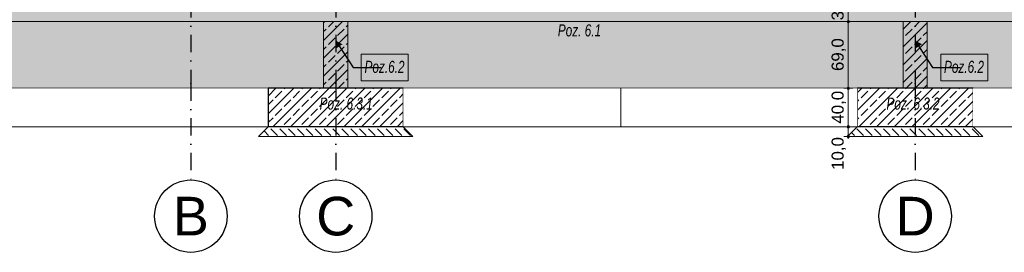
# Model space of a CAD drawing. Header units: millimetres. Extents: x 58537 to 97688, y -8921 to 14216.
# Tile 10 of 189: x 68733 to 78928, y -2750 to -340. Entities that reach past the tile are written whole.
import ezdxf
from ezdxf.enums import TextEntityAlignment as Align

# ---------------------------------------------------------------- set-up
doc = ezdxf.new("R2010")
doc.units = ezdxf.units.MM
doc.header["$MEASUREMENT"] = 0
for name, pattern in [('Kropki i Kreski', [360, 180, -90, 0, -90]), ('Przerywana', [240, 120, -120]), ('Wipeout_Contour', [1000, 0, -1000])]:
    doc.linetypes.add(name, pattern=pattern)
for name, color, linetype, lineweight, true_color in [('0_Nr_pióra__85', 7, 'Continuous', 13, 0x80c2ff), ('Nowe_A-Konstrukcja Opis_Nr_pióra__58', 7, 'Continuous', 13, 0xdf0000), ('Nowe_A-Osi_Nr_pióra__25', 7, 'Continuous', 25, 0x40a5ff), ('Nowe_A-Wymiary-Zewnętrzne_Nr_pióra__45', 7, 'Continuous', 15, 0x40a5ff), ('Nowe_A-Wymiary-Zewnętrzne_Nr_pióra__85', 7, 'Continuous', 13, 0x80c2ff)]:
    doc.layers.add(name, color=color, linetype=linetype, lineweight=lineweight, true_color=true_color)
for name, color, linetype, lineweight in [('Nowe_A-Hatch_Nr_pióra__1', 7, 'Continuous', 13), ('Nowe_A-Konstrukcja_Nr_pióra__1', 7, 'Continuous', 13), ('Nowe_A-Konstrukcja_Nr_pióra__104', 7, 'Continuous', 5), ('Nowe_A-Osi_Nr_pióra__6', 5, 'Continuous', 13), ('Nowe_A-Płyta-Grunt#1_Nr_pióra__89', 7, 'Continuous', 13), ('Nowe_A-Płyta-Grunt_Nr_pióra__49', 7, 'Continuous', 15), ('Nowe_A-Płyta-Grunt_Nr_pióra__9', 7, 'Continuous', 13), ('Nowe_A-Wymiary-Zewnętrzne_Nr_pióra__46', 5, 'Continuous', 15), ('Nowe_A-Ściany fundamentowe zewnętrzne_Nr_pióra__27', 7, 'Continuous', 25), ('Nowe_A-Ściany fundamentowe zewnętrzne_Nr_pióra__87', 7, 'Continuous', 13)]:
    doc.layers.add(name, color=color, linetype=linetype, lineweight=lineweight)
for name, color, linetype in [('Nowe_A-Osi', 7, 'Continuous'), ('Nowe_A-Płyta-Grunt', 7, 'Continuous'), ('Nowe_A-Płyta-Grunt#1', 7, 'Continuous'), ('Nowe_A-Wymiary-Zewnętrzne', 7, 'Continuous'), ('Nowe_A-Ściany fundamentowe zewnętrzne', 7, 'Continuous')]:
    doc.layers.add(name, color=color, linetype=linetype)
doc.styles.add('STYL_AUTOMATYCZNY_1', font='arial.ttf')
doc.styles.add('STYL_AUTOMATYCZNY_2', font='arial.ttf')
doc.styles.add('STYL_AUTOMATYCZNY_4', font='arial.ttf', dxfattribs={"width": 0.7})
doc.linetypes.add('EKD0', pattern='A,0,[1,SIM-WÄ™gliniec-PTW-05-08-2025- przekrĂłj C-C1.Shx,S=0.002778,R=0,X=0,Y=0],-0.35,0', length=0.35)
doc.dimstyles.new('STYL_AUTOMATYCZNY__1', dxfattribs={"dimtxt": 125, "dimasz": 47.5, "dimexe": 0.18, "dimexo": 20, "dimgap": 0, "dimtad": 1, "dimdec": 1, "dimlfac": 0.1, "dimzin": 0, "dimdsep": 46, "dimtxsty": 'STYL_AUTOMATYCZNY_2', "dimblk": 'ARROWHEAD_11', "dimblk1": 'ARROWHEAD_11', "dimblk2": 'ARROWHEAD_11', "dimcen": 0.09, "dimclrd": 256, "dimclre": 256, "dimclrt": 5, "dimadec": 1, "dimazin": 0, "dimtfac": 1, "dimtdec": 4, "dimtmove": 0, "dimatfit": 3, "dimfxl": 0, "dimtolj": 1, "dimtzin": 0, "dimarcsym": 0})
doc.dimstyles.new('STYL_AUTOMATYCZNY__3', dxfattribs={"dimtxt": 0.18, "dimasz": 76, "dimexe": 0.18, "dimexo": 0.0625, "dimgap": 0, "dimtad": 0, "dimtih": 1, "dimtoh": 1, "dimdec": 4, "dimzin": 0, "dimdsep": 46, "dimcen": 0.09, "dimadec": 0, "dimazin": 0, "dimtfac": 1, "dimtdec": 4, "dimtmove": 0, "dimatfit": 3, "dimldrblk": 'ARROWHEAD_16', "dimfxl": 0, "dimtolj": 1, "dimtzin": 0, "dimarcsym": 0})
pattern_1 = [(45, (0, 0), (-91.92388, 91.92388), []), (45, (-45.96, 45.96), (-91.92388, 91.92388), [97.5, -32.5])]
pattern_2 = [(315, (0, 0), (91.92388, 91.92388), [97.5, -32.5]), (315, (91.92, 0), (91.92388, 91.92388), [97.5, -32.5])]

# ---------------------------------------------------------------- blocks, each defined once
blk = doc.blocks.new('ElemPrzekroju_497')
at = {"layer": 'Nowe_A-Płyta-Grunt', "linetype": 'Continuous', "lineweight": 0, "true_color": 0x000000}
h = blk.add_hatch(dxfattribs=at)
h.set_pattern_fill('Beton_zbrojony', color=18, style=0, pattern_type=2)
h.set_pattern_definition(pattern_1)
h.paths.add_polyline_path([(65230, -360), (90780, -360), (90780, -210), (87595, -210), (87470, -210), (85630, -210), (85505, -210), (84140, -210), (83870, -210), (80500, -210), (80230, -210), (78140, -210), (77880, -210), (72130, -210), (71870, -210), (70505, -210), (70380, -210), (68540, -210), (68415, -210), (65230, -210)])
h = blk.add_hatch(dxfattribs=at)
h.set_pattern_fill('Piasek', color=18, style=0, pattern_type=2)
h.set_pattern_definition([(45, (0, 175), (-55.68466, 55.68466), [0, -52.5, 0, -78.75]), (110, (175, 175), (74.000794, 26.934086), [0, -38.5, 0, -66.5])])
h.paths.add_polyline_path([(65230, -1050), (90780, -1050), (90780, -360), (65230, -360)])
at = {"layer": 'Nowe_A-Płyta-Grunt_Nr_pióra__49', "color": 7, "linetype": 'Continuous', "lineweight": 15}
for p, q in [((71305, -1050), (65705, -1050)), ((77405, -1050), (72705, -1050)), ((80065, -1050), (78605, -1050))]:
    blk.add_line(p, q, dxfattribs=at)
at = {"layer": 'Nowe_A-Płyta-Grunt_Nr_pióra__9', "color": 7, "linetype": 'Continuous', "lineweight": 13}
blk.add_line((90780, -360), (65230, -360), dxfattribs=at)
blk = doc.blocks.new('ElemPrzekroju_500')
at = {"color": 254, "linetype": 'Wipeout_Contour', "lineweight": 0, "ltscale": 274067.149265}
blk.add_wipeout([(65705, -1050), (65705, -1450), (71305, -1450), (71305, -1050)], dxfattribs=at).dxf.layer = 'Nowe_A-Ściany fundamentowe zewnętrzne'
at = {"layer": 'Nowe_A-Ściany fundamentowe zewnętrzne_Nr_pióra__87', "color": 7, "linetype": 'Continuous', "lineweight": 13}
blk.add_line((71305, -1450), (65705, -1450), dxfattribs=at)
blk = doc.blocks.new('ElemPrzekroju_504')
at = {"layer": 'Nowe_A-Ściany fundamentowe zewnętrzne', "linetype": 'Continuous', "lineweight": 0, "true_color": 0x000000}
h = blk.add_hatch(dxfattribs=at)
h.set_pattern_fill('Beton_zbrojony', color=18, style=0, pattern_type=2)
h.set_pattern_definition(pattern_1)
h.paths.add_polyline_path([(71305, -1050), (71305, -1450), (72705, -1450), (72705, -1050)])
at = {"layer": 'Nowe_A-Ściany fundamentowe zewnętrzne_Nr_pióra__27', "color": 7, "linetype": 'Continuous', "lineweight": 25}
for p, q in [((71305, -1050), (71305, -1450)), ((72705, -1050), (71305, -1050)), ((72705, -1050), (72705, -1450)), ((72705, -1450), (71305, -1450))]:
    blk.add_line(p, q, dxfattribs=at)
blk = doc.blocks.new('ElemPrzekroju_505')
at = {"layer": 'Nowe_A-Ściany fundamentowe zewnętrzne', "linetype": 'Continuous', "lineweight": 0, "true_color": 0x000000}
h = blk.add_hatch(dxfattribs=at)
h.set_pattern_fill('Beton_zbrojony', color=18, style=0, pattern_type=2)
h.set_pattern_definition(pattern_1)
h.paths.add_polyline_path([(78605, -1050), (77405, -1050), (77405, -1450), (78605, -1450)])
at = {"layer": 'Nowe_A-Ściany fundamentowe zewnętrzne_Nr_pióra__27', "color": 7, "linetype": 'Continuous', "lineweight": 25}
for p, q in [((77405, -1050), (77405, -1450)), ((78605, -1050), (77405, -1050)), ((78605, -1050), (78605, -1450)), ((78605, -1450), (77405, -1450))]:
    blk.add_line(p, q, dxfattribs=at)
blk = doc.blocks.new('ElemPrzekroju_507')
at = {"color": 254, "linetype": 'Wipeout_Contour', "lineweight": 0, "ltscale": 304765.555026}
blk.add_wipeout([(74957, -1050), (74957, -1450), (77405, -1450), (77405, -1050)], dxfattribs=at).dxf.layer = 'Nowe_A-Płyta-Grunt#1'
at = {"layer": 'Nowe_A-Płyta-Grunt#1_Nr_pióra__89', "color": 7, "linetype": 'Continuous', "lineweight": 13}
blk.add_line((74957, -1450), (77405, -1450), dxfattribs=at)
blk = doc.blocks.new('ElemPrzekroju_509')
at = {"color": 254, "linetype": 'Wipeout_Contour', "lineweight": 0, "ltscale": 317380.67996}
blk.add_wipeout([(80065, -1450), (80065, -1050), (78605, -1050), (78605, -1450)], dxfattribs=at).dxf.layer = 'Nowe_A-Ściany fundamentowe zewnętrzne'
at = {"layer": 'Nowe_A-Ściany fundamentowe zewnętrzne_Nr_pióra__87', "color": 7, "linetype": 'Continuous', "lineweight": 13}
blk.add_line((80065, -1450), (78605, -1450), dxfattribs=at)
blk = doc.blocks.new('ElemPrzekroju_809')
at = {"color": 254, "linetype": 'Wipeout_Contour', "lineweight": 0, "ltscale": 295366.893049}
blk.add_wipeout([(72705, -1450), (74957, -1450), (74957, -1050), (72705, -1050)], dxfattribs=at).dxf.layer = 'Nowe_A-Ściany fundamentowe zewnętrzne'
at = {"layer": 'Nowe_A-Ściany fundamentowe zewnętrzne_Nr_pióra__87', "color": 7, "linetype": 'Continuous', "lineweight": 13}
for q in [(74957, -1050), (72705, -1450)]:
    blk.add_line((74957, -1450), q, dxfattribs=at)
blk = doc.blocks.new('Standardowy znacznik osi[2]', base_point=(70505, 13466))
at = {"layer": 'Nowe_A-Osi_Nr_pióra__25', "color": 161, "linetype": 'Kropki i Kreski', "lineweight": 25, "true_color": 0x40a5ff}
for p, q in [((70505, 12466), (70505, -1000)), ((70505, -1000), (70505, -2000))]:
    blk.add_line(p, q, dxfattribs=at)
at = {"layer": 'Nowe_A-Osi_Nr_pióra__25', "color": 161, "linetype": 'Continuous', "lineweight": 25, "true_color": 0x40a5ff}
blk.add_circle((70505, -2375), 375, dxfattribs=at)
at = {"layer": 'Nowe_A-Osi_Nr_pióra__25', "color": 161, "linetype": 'Kropki i Kreski', "lineweight": 25, "true_color": 0x40a5ff}
blk.add_point((70505, -1000), dxfattribs=at)
blk.add_point((70505, -1000), dxfattribs=at)
at = {"layer": 'Nowe_A-Osi_Nr_pióra__6', "color": 5, "lineweight": 13, "style": 'STYL_AUTOMATYCZNY_1'}
for tag, p in [('AC_MarkerText_1_0', (70505, 14041)), ('AC_MarkerText_1_1', (70505, -2175))]:
    blk.add_attdef(tag, text='', height=400, rotation=360, dxfattribs=at).set_placement(p, align=Align.TOP_CENTER)
blk = doc.blocks.new('Standardowy znacznik osi[3]', base_point=(72005, 13466))
at = {"layer": 'Nowe_A-Osi_Nr_pióra__25', "color": 161, "linetype": 'Kropki i Kreski', "lineweight": 25, "true_color": 0x40a5ff}
for p, q in [((72005, 12466), (72005, -1000)), ((72005, -1000), (72005, -2000))]:
    blk.add_line(p, q, dxfattribs=at)
at = {"layer": 'Nowe_A-Osi_Nr_pióra__25', "color": 161, "linetype": 'Continuous', "lineweight": 25, "true_color": 0x40a5ff}
blk.add_circle((72005, -2375), 375, dxfattribs=at)
at = {"layer": 'Nowe_A-Osi_Nr_pióra__25', "color": 161, "linetype": 'Kropki i Kreski', "lineweight": 25, "true_color": 0x40a5ff}
blk.add_point((72005, -1000), dxfattribs=at)
blk.add_point((72005, -1000), dxfattribs=at)
at = {"layer": 'Nowe_A-Osi_Nr_pióra__6', "color": 5, "lineweight": 13, "style": 'STYL_AUTOMATYCZNY_1'}
for tag, p in [('AC_MarkerText_1_0', (72005, 14041)), ('AC_MarkerText_1_1', (72005, -2175))]:
    blk.add_attdef(tag, text='', height=400, rotation=360, dxfattribs=at).set_placement(p, align=Align.TOP_CENTER)
blk = doc.blocks.new('Standardowy znacznik osi[4]', base_point=(78005, 13466))
at = {"layer": 'Nowe_A-Osi_Nr_pióra__25', "color": 161, "linetype": 'Kropki i Kreski', "lineweight": 25, "true_color": 0x40a5ff}
for p, q in [((78005, 12466), (78005, -1000)), ((78005, -1000), (78005, -2000))]:
    blk.add_line(p, q, dxfattribs=at)
at = {"layer": 'Nowe_A-Osi_Nr_pióra__25', "color": 161, "linetype": 'Continuous', "lineweight": 25, "true_color": 0x40a5ff}
blk.add_circle((78005, -2375), 375, dxfattribs=at)
at = {"layer": 'Nowe_A-Osi_Nr_pióra__25', "color": 161, "linetype": 'Kropki i Kreski', "lineweight": 25, "true_color": 0x40a5ff}
blk.add_point((78005, -1000), dxfattribs=at)
blk.add_point((78005, -1000), dxfattribs=at)
at = {"layer": 'Nowe_A-Osi_Nr_pióra__6', "color": 5, "lineweight": 13, "style": 'STYL_AUTOMATYCZNY_1'}
for tag, p in [('AC_MarkerText_1_0', (78005, 14041)), ('AC_MarkerText_1_1', (78005, -2175))]:
    blk.add_attdef(tag, text='', height=400, rotation=360, dxfattribs=at).set_placement(p, align=Align.TOP_CENTER)
blk = doc.blocks.new('*D1007')
at = {"layer": 'Nowe_A-Wymiary-Zewnętrzne_Nr_pióra__45', "linetype": 'Continuous', "lineweight": 15, "true_color": 0x40a5ff}
for points in [[(93174, -1450), (93174, -1455), (93177, -1459), (93181, -1462), (93186, -1462), (93191, -1462), (93195, -1459), (93198, -1455), (93199, -1450), (93198, -1445), (93195, -1441), (93191, -1438), (93186, -1437), (93181, -1438), (93177, -1441), (93174, -1445)], [(93174, -1550), (93174, -1555), (93177, -1559), (93181, -1562), (93186, -1563), (93191, -1562), (93195, -1559), (93198, -1555), (93199, -1550), (93198, -1545), (93195, -1541), (93191, -1538), (93186, -1538), (93181, -1538), (93177, -1541), (93174, -1545)]]:
    blk.add_hatch(color=161, dxfattribs=at).paths.add_polyline_path(points)
at = {"layer": 'Nowe_A-Wymiary-Zewnętrzne_Nr_pióra__45', "color": 161, "linetype": 'Continuous', "lineweight": 15, "true_color": 0x40a5ff}
blk.add_circle((93186, -1550), 12.5, dxfattribs=at)
at = {"layer": 'Nowe_A-Wymiary-Zewnętrzne_Nr_pióra__85', "color": 151, "linetype": 'Continuous', "lineweight": 13, "true_color": 0x80c2ff}
for p, q in [((93186, -1538), (93186, -1462)), ((93174, -1550), (93139, -1550)), ((93186, -1575), (93186, -1563)), ((93233, -1550), (93199, -1550))]:
    blk.add_line(p, q, dxfattribs=at)
at = {"layer": 'Nowe_A-Wymiary-Zewnętrzne_Nr_pióra__46', "color": 5, "lineweight": 15, "insert": (93161, -1896), "char_height": 125, "attachment_point": 7, "rotation": 90, "style": 'STYL_AUTOMATYCZNY_2'}
blk.add_mtext('\\A1;{\\pql;\\fArial|b0|i0|c238|p0;\\W1.000000;10,0}', dxfattribs=at)
blk = doc.blocks.new('ARROWHEAD_11')
at = {"color": 0, "linetype": 'Continuous', "lineweight": 0}
blk.add_line((0, 0), (-1, 0), dxfattribs=at)
at = {"color": 0, "linetype": 'Continuous', "lineweight": 0, "const_width": 0.25, "flags": 128}
blk.add_lwpolyline([(-0.125, 0, 1), (0.125, 0, 1)], format="xyb", close=True, dxfattribs=at)
blk = doc.blocks.new('*D1008')
at = {"layer": 'Nowe_A-Wymiary-Zewnętrzne_Nr_pióra__45', "linetype": 'Continuous', "lineweight": 15, "true_color": 0x40a5ff}
for points in [[(93174, -1050), (93174, -1055), (93177, -1059), (93181, -1062), (93186, -1063), (93191, -1062), (93195, -1059), (93198, -1055), (93199, -1050), (93198, -1045), (93195, -1041), (93191, -1038), (93186, -1037), (93181, -1038), (93177, -1041), (93174, -1045)], [(93174, -1450), (93174, -1455), (93177, -1459), (93181, -1462), (93186, -1462), (93191, -1462), (93195, -1459), (93198, -1455), (93199, -1450), (93198, -1445), (93195, -1441), (93191, -1438), (93186, -1437), (93181, -1438), (93177, -1441), (93174, -1445)]]:
    blk.add_hatch(color=161, dxfattribs=at).paths.add_polyline_path(points)
at = {"layer": 'Nowe_A-Wymiary-Zewnętrzne_Nr_pióra__45', "color": 161, "linetype": 'Continuous', "lineweight": 15, "true_color": 0x40a5ff}
for centre in [(93186, -1050), (93186, -1450)]:
    blk.add_circle(centre, 12.5, dxfattribs=at)
at = {"layer": 'Nowe_A-Wymiary-Zewnętrzne_Nr_pióra__85', "color": 151, "linetype": 'Continuous', "lineweight": 13, "true_color": 0x80c2ff}
for p, q in [((93174, -1050), (93139, -1050)), ((93186, -1437), (93186, -1063)), ((93233, -1050), (93199, -1050)), ((93174, -1450), (93139, -1450)), ((93233, -1450), (93199, -1450))]:
    blk.add_line(p, q, dxfattribs=at)
at = {"layer": 'Nowe_A-Wymiary-Zewnętrzne_Nr_pióra__46', "color": 5, "lineweight": 15, "insert": (93161, -1417), "char_height": 125, "attachment_point": 7, "rotation": 90, "style": 'STYL_AUTOMATYCZNY_2'}
blk.add_mtext('\\A1;{\\pql;\\fArial|b0|i0|c238|p0;\\W1.000000;40,0}', dxfattribs=at)
blk = doc.blocks.new('*D1009')
at = {"layer": 'Nowe_A-Wymiary-Zewnętrzne_Nr_pióra__45', "linetype": 'Continuous', "lineweight": 15, "true_color": 0x40a5ff}
for points in [[(93174, -450), (93174, -455), (93177, -459), (93181, -462), (93186, -463), (93191, -462), (93195, -459), (93198, -455), (93199, -450), (93198, -445), (93195, -441), (93191, -438), (93186, -438), (93181, -438), (93177, -441), (93174, -445)], [(93174, -1050), (93174, -1055), (93177, -1059), (93181, -1062), (93186, -1063), (93191, -1062), (93195, -1059), (93198, -1055), (93199, -1050), (93198, -1045), (93195, -1041), (93191, -1038), (93186, -1038), (93181, -1038), (93177, -1041), (93174, -1045)]]:
    blk.add_hatch(color=161, dxfattribs=at).paths.add_polyline_path(points)
at = {"layer": 'Nowe_A-Wymiary-Zewnętrzne_Nr_pióra__85', "color": 151, "linetype": 'Continuous', "lineweight": 13, "true_color": 0x80c2ff}
blk.add_line((93186, -1038), (93186, -463), dxfattribs=at)
at = {"layer": 'Nowe_A-Wymiary-Zewnętrzne_Nr_pióra__46', "color": 5, "lineweight": 15, "char_height": 125, "attachment_point": 7, "rotation": 90, "style": 'STYL_AUTOMATYCZNY_2'}
for s, insert in [('\\A1;{\\pql;\\fArial|b0|i0|c238|p0;\\W1.000000;13,0}', (93017, -716)), ('\\A1;{\\pql;\\fArial|b0|i0|c238|p0;\\W1.000000;60,0}', (93161, -917))]:
    blk.add_mtext(s, dxfattribs=dict(at, insert=insert))
blk = doc.blocks.new('*D1010')
at = {"layer": 'Nowe_A-Wymiary-Zewnętrzne_Nr_pióra__45', "linetype": 'Continuous', "lineweight": 15, "true_color": 0x40a5ff}
for points in [[(93174, -320), (93174, -325), (93177, -329), (93181, -332), (93186, -332), (93191, -332), (93195, -329), (93198, -325), (93199, -320), (93198, -315), (93195, -311), (93191, -308), (93186, -307), (93181, -308), (93177, -311), (93174, -315)], [(93174, -450), (93174, -455), (93177, -459), (93181, -462), (93186, -463), (93191, -462), (93195, -459), (93198, -455), (93199, -450), (93198, -445), (93195, -441), (93191, -438), (93186, -438), (93181, -438), (93177, -441), (93174, -445)]]:
    blk.add_hatch(color=161, dxfattribs=at).paths.add_polyline_path(points)
at = {"layer": 'Nowe_A-Wymiary-Zewnętrzne_Nr_pióra__45', "color": 161, "linetype": 'Continuous', "lineweight": 15, "true_color": 0x40a5ff}
blk.add_circle((93186, -450), 12.5, dxfattribs=at)
at = {"layer": 'Nowe_A-Wymiary-Zewnętrzne_Nr_pióra__85', "color": 151, "linetype": 'Continuous', "lineweight": 13, "true_color": 0x80c2ff}
for p, q in [((93186, -438), (93186, -332)), ((93174, -450), (93139, -450)), ((93233, -450), (93199, -450))]:
    blk.add_line(p, q, dxfattribs=at)
blk = doc.blocks.new('*D1027')
at = {"layer": 'Nowe_A-Wymiary-Zewnętrzne_Nr_pióra__45', "linetype": 'Continuous', "lineweight": 15, "true_color": 0x40a5ff}
for points in [[(93507, 12845), (93508, 12841), (93510, 12837), (93514, 12834), (93519, 12833), (93524, 12834), (93528, 12837), (93531, 12841), (93532, 12845), (93531, 12850), (93528, 12854), (93524, 12857), (93519, 12858), (93514, 12857), (93510, 12854), (93508, 12850)], [(93507, -450), (93508, -455), (93510, -459), (93514, -462), (93519, -463), (93524, -462), (93528, -459), (93531, -455), (93532, -450), (93531, -445), (93528, -441), (93524, -438), (93519, -438), (93514, -438), (93510, -441), (93508, -445)]]:
    blk.add_hatch(color=161, dxfattribs=at).paths.add_polyline_path(points)
at = {"layer": 'Nowe_A-Wymiary-Zewnętrzne_Nr_pióra__45', "color": 161, "linetype": 'Continuous', "lineweight": 15, "true_color": 0x40a5ff}
for centre in [(93519, 12845), (93519, -450)]:
    blk.add_circle(centre, 12.5, dxfattribs=at)
at = {"layer": 'Nowe_A-Wymiary-Zewnętrzne_Nr_pióra__85', "color": 151, "linetype": 'Continuous', "lineweight": 13, "true_color": 0x80c2ff}
for p, q in [((93519, 12858), (93519, 12870)), ((93507, 12845), (93472, 12845)), ((93519, -438), (93519, 12833)), ((93566, 12845), (93532, 12845)), ((93507, -450), (93472, -450)), ((93519, -475), (93519, -463)), ((93566, -450), (93532, -450))]:
    blk.add_line(p, q, dxfattribs=at)
at = {"layer": 'Nowe_A-Wymiary-Zewnętrzne_Nr_pióra__46', "color": 5, "lineweight": 15, "insert": (93494, 5912), "char_height": 125, "attachment_point": 7, "rotation": 90, "style": 'STYL_AUTOMATYCZNY_2'}
blk.add_mtext('\\A1;{\\pql;\\fArial|b0|i0|c238|p0;\\W1.000000;1\xa0329,5}', dxfattribs=at)
blk = doc.blocks.new('*D1028')
at = {"layer": 'Nowe_A-Wymiary-Zewnętrzne_Nr_pióra__45', "linetype": 'Continuous', "lineweight": 15, "true_color": 0x40a5ff}
for points in [[(90229, -1450), (90229, -1455), (90232, -1459), (90236, -1462), (90241, -1462), (90246, -1462), (90250, -1459), (90253, -1455), (90254, -1450), (90253, -1445), (90250, -1441), (90246, -1438), (90241, -1437), (90236, -1438), (90232, -1441), (90229, -1445)], [(90229, -1550), (90229, -1555), (90232, -1559), (90236, -1562), (90241, -1563), (90246, -1562), (90250, -1559), (90253, -1555), (90254, -1550), (90253, -1545), (90250, -1541), (90246, -1538), (90241, -1538), (90236, -1538), (90232, -1541), (90229, -1545)]]:
    blk.add_hatch(color=161, dxfattribs=at).paths.add_polyline_path(points)
at = {"layer": 'Nowe_A-Wymiary-Zewnętrzne_Nr_pióra__45', "color": 161, "linetype": 'Continuous', "lineweight": 15, "true_color": 0x40a5ff}
blk.add_circle((90241, -1550), 12.5, dxfattribs=at)
at = {"layer": 'Nowe_A-Wymiary-Zewnętrzne_Nr_pióra__85', "color": 151, "linetype": 'Continuous', "lineweight": 13, "true_color": 0x80c2ff}
for p, q in [((90241, -1538), (90241, -1462)), ((90229, -1550), (90194, -1550)), ((90241, -1575), (90241, -1563)), ((90288, -1550), (90254, -1550))]:
    blk.add_line(p, q, dxfattribs=at)
at = {"layer": 'Nowe_A-Wymiary-Zewnętrzne_Nr_pióra__46', "color": 5, "lineweight": 15, "insert": (90216, -1896), "char_height": 125, "attachment_point": 7, "rotation": 90, "style": 'STYL_AUTOMATYCZNY_2'}
blk.add_mtext('\\A1;{\\pql;\\fArial|b0|i0|c238|p0;\\W1.000000;10,0}', dxfattribs=at)
blk = doc.blocks.new('*D1029')
at = {"layer": 'Nowe_A-Wymiary-Zewnętrzne_Nr_pióra__45', "linetype": 'Continuous', "lineweight": 15, "true_color": 0x40a5ff}
for points in [[(90229, -1050), (90229, -1055), (90232, -1059), (90236, -1062), (90241, -1063), (90246, -1062), (90250, -1059), (90253, -1055), (90254, -1050), (90253, -1045), (90250, -1041), (90246, -1038), (90241, -1037), (90236, -1038), (90232, -1041), (90229, -1045)], [(90229, -1450), (90229, -1455), (90232, -1459), (90236, -1462), (90241, -1462), (90246, -1462), (90250, -1459), (90253, -1455), (90254, -1450), (90253, -1445), (90250, -1441), (90246, -1438), (90241, -1437), (90236, -1438), (90232, -1441), (90229, -1445)]]:
    blk.add_hatch(color=161, dxfattribs=at).paths.add_polyline_path(points)
at = {"layer": 'Nowe_A-Wymiary-Zewnętrzne_Nr_pióra__45', "color": 161, "linetype": 'Continuous', "lineweight": 15, "true_color": 0x40a5ff}
for centre in [(90241, -1050), (90241, -1450)]:
    blk.add_circle(centre, 12.5, dxfattribs=at)
at = {"layer": 'Nowe_A-Wymiary-Zewnętrzne_Nr_pióra__85', "color": 151, "linetype": 'Continuous', "lineweight": 13, "true_color": 0x80c2ff}
for p, q in [((90229, -1050), (90194, -1050)), ((90241, -1437), (90241, -1063)), ((90288, -1050), (90254, -1050)), ((90229, -1450), (90194, -1450)), ((90288, -1450), (90254, -1450))]:
    blk.add_line(p, q, dxfattribs=at)
at = {"layer": 'Nowe_A-Wymiary-Zewnętrzne_Nr_pióra__46', "color": 5, "lineweight": 15, "insert": (90216, -1417), "char_height": 125, "attachment_point": 7, "rotation": 90, "style": 'STYL_AUTOMATYCZNY_2'}
blk.add_mtext('\\A1;{\\pql;\\fArial|b0|i0|c238|p0;\\W1.000000;40,0}', dxfattribs=at)
blk = doc.blocks.new('*D1030')
at = {"layer": 'Nowe_A-Wymiary-Zewnętrzne_Nr_pióra__45', "linetype": 'Continuous', "lineweight": 15, "true_color": 0x40a5ff}
for points in [[(90229, -360), (90229, -365), (90232, -369), (90236, -372), (90241, -372), (90246, -372), (90250, -369), (90253, -365), (90254, -360), (90253, -355), (90250, -351), (90246, -348), (90241, -347), (90236, -348), (90232, -351), (90229, -355)], [(90229, -1050), (90229, -1055), (90232, -1059), (90236, -1062), (90241, -1063), (90246, -1062), (90250, -1059), (90253, -1055), (90254, -1050), (90253, -1045), (90250, -1041), (90246, -1038), (90241, -1038), (90236, -1038), (90232, -1041), (90229, -1045)]]:
    blk.add_hatch(color=161, dxfattribs=at).paths.add_polyline_path(points)
at = {"layer": 'Nowe_A-Wymiary-Zewnętrzne_Nr_pióra__85', "color": 151, "linetype": 'Continuous', "lineweight": 13, "true_color": 0x80c2ff}
blk.add_line((90241, -1038), (90241, -372), dxfattribs=at)
at = {"layer": 'Nowe_A-Wymiary-Zewnętrzne_Nr_pióra__46', "color": 5, "lineweight": 15, "insert": (90216, -872), "char_height": 125, "attachment_point": 7, "rotation": 90, "style": 'STYL_AUTOMATYCZNY_2'}
blk.add_mtext('\\A1;{\\pql;\\fArial|b0|i0|c238|p0;\\W1.000000;69,0}', dxfattribs=at)
blk = doc.blocks.new('*D1031')
at = {"layer": 'Nowe_A-Wymiary-Zewnętrzne_Nr_pióra__45', "linetype": 'Continuous', "lineweight": 15, "true_color": 0x40a5ff}
for points in [[(90229, 0), (90229, -5), (90232, -9), (90236, -12), (90241, -13), (90246, -12), (90250, -9), (90253, -5), (90254, 0), (90253, 5), (90250, 9), (90246, 12), (90241, 13), (90236, 12), (90232, 9), (90229, 5)], [(90229, -360), (90229, -365), (90232, -369), (90236, -372), (90241, -372), (90246, -372), (90250, -369), (90253, -365), (90254, -360), (90253, -355), (90250, -351), (90246, -348), (90241, -347), (90236, -348), (90232, -351), (90229, -355)]]:
    blk.add_hatch(color=161, dxfattribs=at).paths.add_polyline_path(points)
at = {"layer": 'Nowe_A-Wymiary-Zewnętrzne_Nr_pióra__45', "color": 161, "linetype": 'Continuous', "lineweight": 15, "true_color": 0x40a5ff}
for centre in [(90241, 0), (90241, -360)]:
    blk.add_circle(centre, 12.5, dxfattribs=at)
at = {"layer": 'Nowe_A-Wymiary-Zewnętrzne_Nr_pióra__85', "color": 151, "linetype": 'Continuous', "lineweight": 13, "true_color": 0x80c2ff}
for p, q in [((90229, 0), (90194, 0)), ((90288, 0), (90254, 0)), ((90241, -347), (90241, -13)), ((90229, -360), (90194, -360)), ((90288, -360), (90254, -360))]:
    blk.add_line(p, q, dxfattribs=at)
at = {"layer": 'Nowe_A-Wymiary-Zewnętrzne_Nr_pióra__46', "color": 5, "lineweight": 15, "insert": (90216, -347), "char_height": 125, "attachment_point": 7, "rotation": 90, "style": 'STYL_AUTOMATYCZNY_2'}
blk.add_mtext('\\A1;{\\pql;\\fArial|b0|i0|c238|p0;\\W1.000000;36,0}', dxfattribs=at)
blk = doc.blocks.new('*D1045')
at = {"layer": 'Nowe_A-Wymiary-Zewnętrzne_Nr_pióra__45', "linetype": 'Continuous', "lineweight": 15, "true_color": 0x40a5ff}
for points in [[(77300, -1450), (77301, -1455), (77304, -1459), (77308, -1462), (77313, -1462), (77317, -1462), (77321, -1459), (77324, -1455), (77325, -1450), (77324, -1445), (77321, -1441), (77317, -1438), (77313, -1437), (77308, -1438), (77304, -1441), (77301, -1445)], [(77300, -1550), (77301, -1555), (77304, -1559), (77308, -1562), (77313, -1563), (77317, -1562), (77321, -1559), (77324, -1555), (77325, -1550), (77324, -1545), (77321, -1541), (77317, -1538), (77313, -1538), (77308, -1538), (77304, -1541), (77301, -1545)]]:
    blk.add_hatch(color=161, dxfattribs=at).paths.add_polyline_path(points)
at = {"layer": 'Nowe_A-Wymiary-Zewnętrzne_Nr_pióra__45', "color": 161, "linetype": 'Continuous', "lineweight": 15, "true_color": 0x40a5ff}
blk.add_circle((77313, -1550), 12.5, dxfattribs=at)
at = {"layer": 'Nowe_A-Wymiary-Zewnętrzne_Nr_pióra__85', "color": 151, "linetype": 'Continuous', "lineweight": 13, "true_color": 0x80c2ff}
for p, q in [((77313, -1538), (77313, -1462)), ((77300, -1550), (77266, -1550)), ((77313, -1575), (77313, -1563)), ((77360, -1550), (77325, -1550))]:
    blk.add_line(p, q, dxfattribs=at)
at = {"layer": 'Nowe_A-Wymiary-Zewnętrzne_Nr_pióra__46', "color": 5, "lineweight": 15, "insert": (77288, -1896), "char_height": 125, "attachment_point": 7, "rotation": 90, "style": 'STYL_AUTOMATYCZNY_2'}
blk.add_mtext('\\A1;{\\pql;\\fArial|b0|i0|c238|p0;\\W1.000000;10,0}', dxfattribs=at)
blk = doc.blocks.new('*D1046')
at = {"layer": 'Nowe_A-Wymiary-Zewnętrzne_Nr_pióra__45', "linetype": 'Continuous', "lineweight": 15, "true_color": 0x40a5ff}
for points in [[(77300, -1050), (77301, -1055), (77304, -1059), (77308, -1062), (77313, -1063), (77317, -1062), (77321, -1059), (77324, -1055), (77325, -1050), (77324, -1045), (77321, -1041), (77317, -1038), (77313, -1037), (77308, -1038), (77304, -1041), (77301, -1045)], [(77300, -1450), (77301, -1455), (77304, -1459), (77308, -1462), (77313, -1462), (77317, -1462), (77321, -1459), (77324, -1455), (77325, -1450), (77324, -1445), (77321, -1441), (77317, -1438), (77313, -1437), (77308, -1438), (77304, -1441), (77301, -1445)]]:
    blk.add_hatch(color=161, dxfattribs=at).paths.add_polyline_path(points)
at = {"layer": 'Nowe_A-Wymiary-Zewnętrzne_Nr_pióra__45', "color": 161, "linetype": 'Continuous', "lineweight": 15, "true_color": 0x40a5ff}
for centre in [(77313, -1050), (77313, -1450)]:
    blk.add_circle(centre, 12.5, dxfattribs=at)
at = {"layer": 'Nowe_A-Wymiary-Zewnętrzne_Nr_pióra__85', "color": 151, "linetype": 'Continuous', "lineweight": 13, "true_color": 0x80c2ff}
for p, q in [((77300, -1050), (77266, -1050)), ((77313, -1437), (77313, -1063)), ((77360, -1050), (77325, -1050)), ((77300, -1450), (77266, -1450)), ((77360, -1450), (77325, -1450))]:
    blk.add_line(p, q, dxfattribs=at)
at = {"layer": 'Nowe_A-Wymiary-Zewnętrzne_Nr_pióra__46', "color": 5, "lineweight": 15, "insert": (77288, -1417), "char_height": 125, "attachment_point": 7, "rotation": 90, "style": 'STYL_AUTOMATYCZNY_2'}
blk.add_mtext('\\A1;{\\pql;\\fArial|b0|i0|c238|p0;\\W1.000000;40,0}', dxfattribs=at)
blk = doc.blocks.new('*D1047')
at = {"layer": 'Nowe_A-Wymiary-Zewnętrzne_Nr_pióra__45', "linetype": 'Continuous', "lineweight": 15, "true_color": 0x40a5ff}
for points in [[(77300, -360), (77301, -365), (77304, -369), (77308, -372), (77313, -372), (77317, -372), (77321, -369), (77324, -365), (77325, -360), (77324, -355), (77321, -351), (77317, -348), (77313, -347), (77308, -348), (77304, -351), (77301, -355)], [(77300, -1050), (77301, -1055), (77304, -1059), (77308, -1062), (77313, -1063), (77317, -1062), (77321, -1059), (77324, -1055), (77325, -1050), (77324, -1045), (77321, -1041), (77317, -1038), (77313, -1038), (77308, -1038), (77304, -1041), (77301, -1045)]]:
    blk.add_hatch(color=161, dxfattribs=at).paths.add_polyline_path(points)
at = {"layer": 'Nowe_A-Wymiary-Zewnętrzne_Nr_pióra__85', "color": 151, "linetype": 'Continuous', "lineweight": 13, "true_color": 0x80c2ff}
blk.add_line((77313, -1038), (77313, -372), dxfattribs=at)
at = {"layer": 'Nowe_A-Wymiary-Zewnętrzne_Nr_pióra__46', "color": 5, "lineweight": 15, "insert": (77288, -872), "char_height": 125, "attachment_point": 7, "rotation": 90, "style": 'STYL_AUTOMATYCZNY_2'}
blk.add_mtext('\\A1;{\\pql;\\fArial|b0|i0|c238|p0;\\W1.000000;69,0}', dxfattribs=at)
blk = doc.blocks.new('*D1048')
at = {"layer": 'Nowe_A-Wymiary-Zewnętrzne_Nr_pióra__45', "linetype": 'Continuous', "lineweight": 15, "true_color": 0x40a5ff}
for points in [[(77300, 0), (77301, -5), (77304, -9), (77308, -12), (77313, -13), (77317, -12), (77321, -9), (77324, -5), (77325, 0), (77324, 5), (77321, 9), (77317, 12), (77313, 13), (77308, 12), (77304, 9), (77301, 5)], [(77300, -360), (77301, -365), (77304, -369), (77308, -372), (77313, -372), (77317, -372), (77321, -369), (77324, -365), (77325, -360), (77324, -355), (77321, -351), (77317, -348), (77313, -347), (77308, -348), (77304, -351), (77301, -355)]]:
    blk.add_hatch(color=161, dxfattribs=at).paths.add_polyline_path(points)
at = {"layer": 'Nowe_A-Wymiary-Zewnętrzne_Nr_pióra__45', "color": 161, "linetype": 'Continuous', "lineweight": 15, "true_color": 0x40a5ff}
for centre in [(77313, 0), (77313, -360)]:
    blk.add_circle(centre, 12.5, dxfattribs=at)
at = {"layer": 'Nowe_A-Wymiary-Zewnętrzne_Nr_pióra__85', "color": 151, "linetype": 'Continuous', "lineweight": 13, "true_color": 0x80c2ff}
for p, q in [((77300, 0), (77266, 0)), ((77360, 0), (77325, 0)), ((77313, -347), (77313, -13)), ((77300, -360), (77266, -360)), ((77360, -360), (77325, -360))]:
    blk.add_line(p, q, dxfattribs=at)
at = {"layer": 'Nowe_A-Wymiary-Zewnętrzne_Nr_pióra__46', "color": 5, "lineweight": 15, "insert": (77288, -347), "char_height": 125, "attachment_point": 7, "rotation": 90, "style": 'STYL_AUTOMATYCZNY_2'}
blk.add_mtext('\\A1;{\\pql;\\fArial|b0|i0|c238|p0;\\W1.000000;36,0}', dxfattribs=at)
blk = doc.blocks.new('ARROWHEAD_16')
at = {"linetype": 'Continuous', "lineweight": 0}
blk.add_hatch(color=0, dxfattribs=at).paths.add_polyline_path([(-0.9093, 0.525), (0, 0), (-0.9093, -0.525)])
at = {"color": 0, "linetype": 'Continuous', "lineweight": 0}
blk.add_line((0, 0), (-1, 0), dxfattribs=at)
blk = doc.blocks.new('C Przekrój_STORY_MARKER')
at = {"layer": '0_Nr_pióra__85', "color": 151, "linetype": 'Przerywana', "lineweight": 13, "true_color": 0x80c2ff}
blk.add_line((62199, -1450), (94026, -1450), dxfattribs=at)

msp = doc.modelspace()

# ---------------------------------------------------------------- linework, layer by layer
at = {"layer": 'Nowe_A-Konstrukcja Opis_Nr_pióra__58', "color": 12, "linetype": 'Continuous', "lineweight": 13, "true_color": 0xdf0000, "flags": 128}
for points in [[(72269.72, -697.13), (72756.66, -697.13), (72756.66, -973.56), (72269.72, -973.56)], [(78269.72, -697.13), (78756.66, -697.13), (78756.66, -973.56), (78269.72, -973.56)]]:
    msp.add_lwpolyline(points, close=True, dxfattribs=at)

# ---------------------------------------------------------------- block references
at = {"layer": 'Nowe_A-Płyta-Grunt', "lineweight": 0}
msp.add_blockref('ElemPrzekroju_497', (0, 0), dxfattribs=at)

# ---------------------------------------------------------------- texts
at = {"layer": 'Nowe_A-Konstrukcja Opis_Nr_pióra__58', "color": 12, "linetype": 'Continuous', "lineweight": 13, "true_color": 0xdf0000, "insert": (74304.88, -515), "char_height": 125, "attachment_point": 7, "style": 'STYL_AUTOMATYCZNY_4'}
msp.add_mtext('\\A1;{\\pql;\\fArial|b0|i1|c238|p0;\\W0.700000;Poz. 6.1}', dxfattribs=at)
at = {"layer": 'Nowe_A-Konstrukcja Opis_Nr_pióra__58', "color": 12, "linetype": 'Continuous', "lineweight": 13, "true_color": 0xdf0000, "char_height": 125, "attachment_point": 6, "rotation": 0.000057, "style": 'STYL_AUTOMATYCZNY_4'}
for insert in [(72717.98, -829.25), (78717.98, -829.25)]:
    msp.add_mtext('\\A1;{\\pqr;\\fArial|b0|i1|c238|p0;\\W0.700000;Poz.\\fArial|b0|i1|c238|p0;\\W0.700000;6.2}', dxfattribs=dict(at, insert=insert))

# ---------------------------------------------------------------- dimensions: what is measured, and where the dimension line sits
at = {"layer": 'Nowe_A-Wymiary-Zewnętrzne', "color": 151, "linetype": 'Continuous', "lineweight": 13, "true_color": 0x80c2ff}
for base, p1, p2, picture, middle in [((93519.23, 12845.37), (63041.84, -450), (64717.21, 12845.37), '*D1027', (93431.73, 6192.83)), ((90241.01, 0), (65230.07, -360), (58537.27, 0), '*D1031', (90153.51, -185)), ((77312.65, 0), (65230.07, -360), (58537.27, 0), '*D1048', (77225.15, -185)), ((93186.04, -320), (63041.84, -450), (63270.07, -320), '*D1010', (92954.79, -554.33))]:
    dim = msp.add_linear_dim(base=base, p1=p1, p2=p2, angle=90, dimstyle='STYL_AUTOMATYCZNY__1', dxfattribs=at)
    dim.commit()
    dim.dimension.update_dxf_attribs({"geometry": picture, "text_midpoint": middle, "dimtype": 160, "text_rotation": 90})

# ---------------------------------------------------------------- leaders
at = {"layer": 'Nowe_A-Konstrukcja Opis_Nr_pióra__58', "color": 12, "linetype": 'Continuous', "lineweight": 13, "true_color": 0xdf0000, "annotation_type": 0, "has_hookline": 1, "hookline_direction": 0, "text_width": 409.59, "horizontal_direction": (1, 1e-06, 0)}
for points in [[(72005.07, -558.2), (72184.73, -835.35), (72474.52, -835.35)], [(78005.07, -558.2), (78184.73, -835.35), (78474.52, -835.35)]]:
    msp.add_leader(points, dimstyle='STYL_AUTOMATYCZNY__3', dxfattribs=at)

# ---------------------------------------------------------------- next in the draw order: block references
at = {"layer": 'Nowe_A-Ściany fundamentowe zewnętrzne', "lineweight": 0}
msp.add_blockref('ElemPrzekroju_500', (0, 0), dxfattribs=at)

# ---------------------------------------------------------------- next in the draw order: hatches: boundary and pattern name
at = {"layer": 'Nowe_A-Konstrukcja_Nr_pióra__1', "linetype": 'Continuous', "lineweight": 13}
h = msp.add_hatch(dxfattribs=at)
h.set_pattern_fill('Beton_zbrojony', style=0, pattern_type=2)
h.set_pattern_definition(pattern_1)
h.paths.add_polyline_path([(71880.07, -360), (72130.07, -360), (72130.07, -1050), (71880.07, -1050)])
h = msp.add_hatch(dxfattribs=at)
h.set_pattern_fill('Beton_zbrojony', style=0, pattern_type=2)
h.set_pattern_definition(pattern_1)
h.paths.add_polyline_path([(77880.07, -360), (78130.07, -360), (78130.07, -1050), (77880.07, -1050)])

# ---------------------------------------------------------------- next in the draw order: linework, layer by layer
at = {"layer": 'Nowe_A-Konstrukcja_Nr_pióra__104', "color": 7, "linetype": 'EKD0', "lineweight": 5, "flags": 128}
for points in [[(71880.07, -360), (72130.07, -360), (72130.07, -1050), (71880.07, -1050)], [(77880.07, -360), (78130.07, -360), (78130.07, -1050), (77880.07, -1050)]]:
    msp.add_lwpolyline(points, close=True, dxfattribs=at)

# ---------------------------------------------------------------- next in the draw order: block references
at = {"layer": 'Nowe_A-Osi', "color": 8, "linetype": 'Continuous', "lineweight": 13}
ref = msp.add_blockref('Standardowy znacznik osi[2]', (70505.07, 13465.75), dxfattribs=at)
ref.add_attrib('AC_MarkerText_1_1', 'B', dxfattribs={"layer": 'Nowe_A-Osi_Nr_pióra__6', "color": 5, "lineweight": 13, "height": 400, "rotation": 360, "style": 'STYL_AUTOMATYCZNY_1'}).set_placement((70505.07, -2175), align=Align.TOP_CENTER)
ref = msp.add_blockref('Standardowy znacznik osi[3]', (72005.07, 13465.75), dxfattribs=at)
ref.add_attrib('AC_MarkerText_1_1', 'C', dxfattribs={"layer": 'Nowe_A-Osi_Nr_pióra__6', "color": 5, "lineweight": 13, "height": 400, "rotation": 360, "style": 'STYL_AUTOMATYCZNY_1'}).set_placement((72005.07, -2175), align=Align.TOP_CENTER)
ref = msp.add_blockref('Standardowy znacznik osi[4]', (78005.07, 13465.75), dxfattribs=at)
ref.add_attrib('AC_MarkerText_1_1', 'D', dxfattribs={"layer": 'Nowe_A-Osi_Nr_pióra__6', "color": 5, "lineweight": 13, "height": 400, "rotation": 360, "style": 'STYL_AUTOMATYCZNY_1'}).set_placement((78005.07, -2175), align=Align.TOP_CENTER)
at = {"layer": 'Nowe_A-Ściany fundamentowe zewnętrzne', "lineweight": 0}
for name in ['ElemPrzekroju_504', 'ElemPrzekroju_505']:
    msp.add_blockref(name, (0, 0), dxfattribs=at)

# ---------------------------------------------------------------- next in the draw order: texts
at = {"layer": 'Nowe_A-Konstrukcja Opis_Nr_pióra__58', "color": 12, "linetype": 'Continuous', "lineweight": 13, "true_color": 0xdf0000, "char_height": 125, "attachment_point": 7, "style": 'STYL_AUTOMATYCZNY_4'}
for s, insert in [('\\A1;{\\pql;\\fArial|b0|i1|c238|p0;\\W0.700000;Poz. 6.3.\\fArial|b0|i1|c238|p0;\\W0.700000;1}', (71838.62, -1273.14)), ('\\A1;{\\pql;\\fArial|b0|i1|c238|p0;\\W0.700000;Poz. 6.3.\\fArial|b0|i1|c238|p0;\\W0.700000;2}', (77708.05, -1273.14))]:
    msp.add_mtext(s, dxfattribs=dict(at, insert=insert))

# ---------------------------------------------------------------- next in the draw order: block references
at = {"layer": 'Nowe_A-Płyta-Grunt#1', "lineweight": 0}
msp.add_blockref('ElemPrzekroju_507', (0, 0), dxfattribs=at)
at = {"layer": 'Nowe_A-Ściany fundamentowe zewnętrzne', "lineweight": 0}
msp.add_blockref('ElemPrzekroju_509', (0, 0), dxfattribs=at)

# ---------------------------------------------------------------- next in the draw order: hatches: boundary and pattern name
at = {"layer": 'Nowe_A-Hatch_Nr_pióra__1', "linetype": 'Continuous', "lineweight": 13}
h = msp.add_hatch(dxfattribs=at)
h.set_pattern_fill('Beton_chudy', style=0, pattern_type=2)
h.set_pattern_definition(pattern_2)
h.paths.add_polyline_path([(77405.07, -1450), (77305.07, -1550), (78705.07, -1550), (78605.07, -1450)])

# ---------------------------------------------------------------- next in the draw order: linework, layer by layer
at = {"layer": 'Nowe_A-Hatch_Nr_pióra__1', "color": 7, "linetype": 'Continuous', "lineweight": 13, "flags": 128}
msp.add_lwpolyline([(77405.07, -1450), (77305.07, -1550), (78705.07, -1550), (78605.07, -1450)], close=True, dxfattribs=at)

# ---------------------------------------------------------------- next in the draw order: block references
at = {"layer": 'Nowe_A-Ściany fundamentowe zewnętrzne', "lineweight": 0}
msp.add_blockref('ElemPrzekroju_809', (0, 0), dxfattribs=at)

# ---------------------------------------------------------------- next in the draw order: hatches: boundary and pattern name
at = {"layer": 'Nowe_A-Hatch_Nr_pióra__1', "linetype": 'Continuous', "lineweight": 13}
h = msp.add_hatch(dxfattribs=at)
h.set_pattern_fill('Beton_chudy', style=0, pattern_type=2)
h.set_pattern_definition(pattern_2)
h.paths.add_polyline_path([(71305.07, -1450), (71205.07, -1550), (72805.07, -1550), (72705.07, -1450)])

# ---------------------------------------------------------------- next in the draw order: linework, layer by layer
at = {"layer": 'Nowe_A-Hatch_Nr_pióra__1', "color": 7, "linetype": 'Continuous', "lineweight": 13, "flags": 128}
msp.add_lwpolyline([(71305.07, -1450), (71205.07, -1550), (72805.07, -1550), (72705.07, -1450)], close=True, dxfattribs=at)

# ---------------------------------------------------------------- next in the draw order: block references
at = {"linetype": 'Continuous', "lineweight": 0}
msp.add_blockref('C Przekrój_STORY_MARKER', (0, 0), dxfattribs=at)

# ---------------------------------------------------------------- next in the draw order: dimensions: what is measured, and where the dimension line sits
at = {"layer": 'Nowe_A-Wymiary-Zewnętrzne', "color": 151, "linetype": 'Continuous', "lineweight": 13, "true_color": 0x80c2ff}
for base, p1, p2, picture, middle in [((93186.04, -450), (65705.07, -1050), (63041.84, -450), '*D1009', (93098.54, -755)), ((90241.01, -360), (65705.07, -1050), (65230.07, -360), '*D1030', (90153.51, -710)), ((77312.65, -360), (65705.07, -1050), (65230.07, -360), '*D1047', (77225.15, -710)), ((93186.04, -1050), (58537.27, -1450), (65705.07, -1050), '*D1008', (93098.54, -1255)), ((90241.01, -1050), (58537.27, -1450), (65705.07, -1050), '*D1029', (90153.51, -1255)), ((77312.65, -1050), (58537.27, -1450), (65705.07, -1050), '*D1046', (77225.15, -1255)), ((93186.04, -1450), (65805.07, -1550), (58537.27, -1450), '*D1007', (93098.54, -1734.33)), ((90241.01, -1450), (65805.07, -1550), (58537.27, -1450), '*D1028', (90153.51, -1734.33)), ((77312.65, -1450), (65805.07, -1550), (58537.27, -1450), '*D1045', (77225.15, -1734.33))]:
    dim = msp.add_linear_dim(base=base, p1=p1, p2=p2, angle=90, dimstyle='STYL_AUTOMATYCZNY__1', dxfattribs=at)
    dim.commit()
    dim.dimension.update_dxf_attribs({"geometry": picture, "text_midpoint": middle, "dimtype": 160, "text_rotation": 90})

doc.saveas('drawing.dxf')
